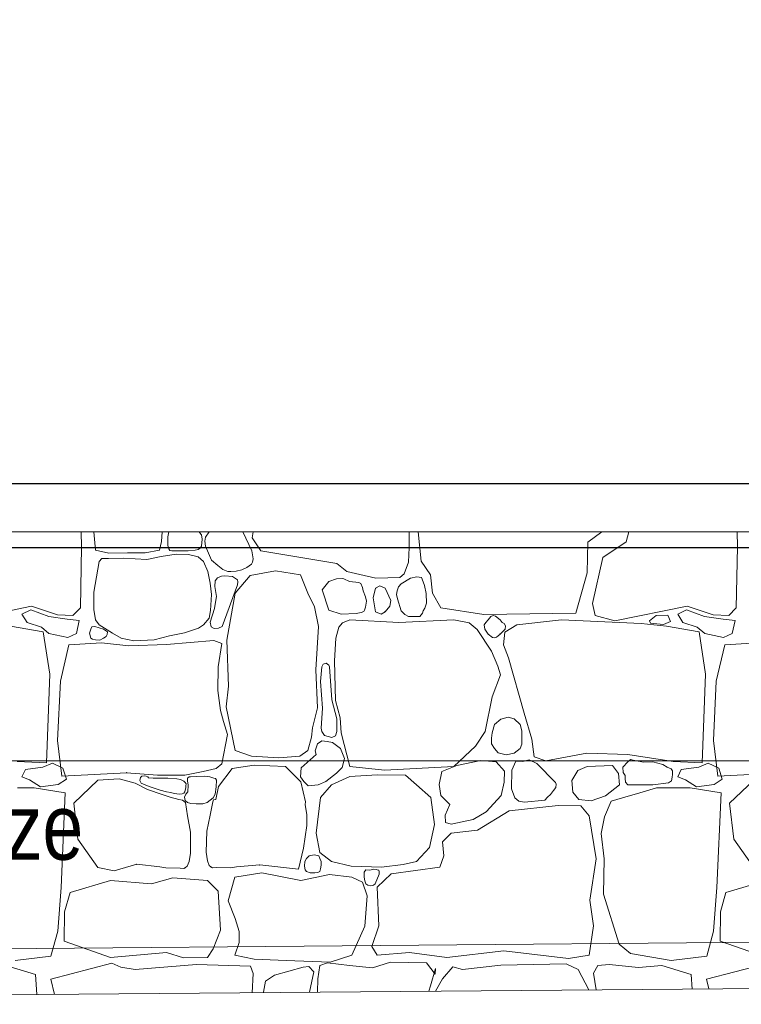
# Model space of a CAD drawing. Header units: millimetres. Extents: x -573548 to 674770, y -210017 to -47794.
# Tile 145 of 234: x 108859 to 110509, y -105578 to -103327. Entities that reach past the tile are written whole.
import ezdxf
from ezdxf.enums import TextEntityAlignment as Align
from ezdxf.lldxf.tags import DXFTag

# ---------------------------------------------------------------- set-up
doc = ezdxf.new("R2010")
doc.units = ezdxf.units.MM
for name, color, linetype, lineweight in [('A.02 RZUT PIWNICY_is$0$_HATCH_Nr_pióra__18', 8, 'Continuous', 9), ('A.02 RZUT PIWNICY_is$0$OBRYS PARTERU#1_Nr_pióra__1', 8, 'Continuous', 9), ('A.02 RZUT PIWNICY_is$0$opisy inne_Nr_pióra__1', 8, 'Continuous', 9), ('A.02 RZUT PIWNICY_is$0$Structural - Bearing_Nr_pióra__21', 8, 'Continuous', 9), ('A.02 RZUT PIWNICY_is$0$Structural - Grid', 8, 'Continuous', 9), ('A.02 RZUT PIWNICY_is$0$Structural - Grid_Nr_pióra__17', 8, 'Continuous', 9), ('FLUID-Powrót', 7, 'Continuous', 30)]:
    doc.layers.add(name, color=color, linetype=linetype, lineweight=lineweight)
doc.layers.add('IS_Zasilanie', color=1, linetype='SOLID', lineweight=30, true_color=0xff0000)
doc.styles.add('A.02 RZUT PIWNICY_is$0$STYL_AUTOMATYCZNY_1', font='arial.ttf')
doc.styles.add('A.02 RZUT PIWNICY_is$0$STYL_AUTOMATYCZNY_4', font='arial.ttf', dxfattribs={"width": 0.8})
tags = doc.linetypes.add('DASH', pattern=[15, 10, -5]).pattern_tags.tags
tags[6:7] = [DXFTag(74, 4), DXFTag(75, 0), DXFTag(340, '0'), DXFTag(46, 0.0), DXFTag(50, 0.0), DXFTag(44, 0.0), DXFTag(45, 0.0)]
tags[4:5] = [DXFTag(74, 4), DXFTag(75, 0), DXFTag(340, '0'), DXFTag(46, 0.0), DXFTag(50, 0.0), DXFTag(44, 0.0), DXFTag(45, 0.0)]
tags = doc.linetypes.add('SOLID', pattern=[10, 10, 0]).pattern_tags.tags
tags[6:7] = [DXFTag(74, 4), DXFTag(75, 0), DXFTag(340, '0'), DXFTag(46, 0.0), DXFTag(50, 0.0), DXFTag(44, 0.0), DXFTag(45, 0.0)]
tags[4:5] = [DXFTag(74, 4), DXFTag(75, 0), DXFTag(340, '0'), DXFTag(46, 0.0), DXFTag(50, 0.0), DXFTag(44, 0.0), DXFTag(45, 0.0)]

# ---------------------------------------------------------------- blocks, each defined once
blk = doc.blocks.new('*X48622')
at = {"layer": 'A.02 RZUT PIWNICY_is$0$_HATCH_Nr_pióra__18'}
for p, q in [((109570.6, -104532.5), (109569.9, -104498.1)), ((109599.1, -104498.1), (109602.8, -104539.9)), ((109753.7, -104519.8), (109755.3, -104498.1)), ((109770.3, -104498.1), (109768.3, -104509.2)), ((109840.2, -104499.4), (109839.3, -104498.1)), ((109844.8, -104504.6), (109840.2, -104499.4)), ((109846.3, -104514.6), (109844.8, -104504.6)), ((109862.4, -104498.1), (109854.3, -104510.4)), ((109960, -104541.3), (109939.6, -104498.1)), ((109963.3, -104498.1), (109960.6, -104511.4)), ((110319.6, -104533.9), (110320, -104498.1)), ((110340.6, -104498.1), (110347.4, -104564.7)), ((110728.8, -104521.7), (110760.8, -104498.1)), ((110822.1, -104498.1), (110816.3, -104520.9)), ((111070.6, -104532.5), (111069.9, -104498.1)), ((109749, -104539.9), (109753.7, -104519.8)), ((109768.3, -104509.2), (109768, -104529.4)), ((109845, -104531), (109846.3, -104514.6)), ((109854.3, -104510.4), (109852.3, -104519.5)), ((109852.3, -104519.5), (109853.9, -104530.6)), ((109960.6, -104511.4), (109980.8, -104541.1)), ((110727.2, -104591.5), (110728.8, -104521.7)), ((110816.3, -104520.9), (110762.7, -104556.8)), ((109568.1, -104671.6), (109570.6, -104532.5)), ((109602.8, -104539.9), (109633.2, -104546.8)), ((109633.2, -104546.8), (109675.6, -104546.2)), ((109675.6, -104546.2), (109715.8, -104546.1)), ((109715.8, -104546.1), (109749, -104539.9)), ((109786.9, -104549.4), (109753, -104554.1)), ((109768, -104529.4), (109770.6, -104536.5)), ((109770.6, -104536.5), (109772.2, -104540.4)), ((109772.2, -104540.4), (109777.1, -104541.3)), ((109777.1, -104541.3), (109814.8, -104541.3)), ((109815.4, -104549.9), (109786.9, -104549.4)), ((109814.8, -104541.3), (109830.4, -104540)), ((109837.4, -104554.8), (109815.4, -104549.9)), ((109830.4, -104540), (109837.6, -104538.2)), ((109837.6, -104538.2), (109843, -104534.3)), ((109843, -104534.3), (109845, -104531)), ((109853.9, -104530.6), (109867.7, -104562.6)), ((109962.9, -104559.5), (109960, -104541.3)), ((109980.8, -104541.1), (110154.2, -104570.6)), ((110318.8, -104567.5), (110319.6, -104533.9)), ((111068.1, -104671.6), (111070.6, -104532.5)), ((109610.6, -104566.1), (109598.6, -104635.9)), ((109616.9, -104559.2), (109610.6, -104566.1)), ((109631.9, -104558.6), (109616.9, -104559.2)), ((109666.7, -104558.1), (109631.9, -104558.6)), ((109719.7, -104561.4), (109666.7, -104558.1)), ((109753, -104554.1), (109719.7, -104561.4)), ((109849.3, -104566.1), (109837.4, -104554.8)), ((109859.1, -104588.9), (109849.3, -104566.1)), ((109867.7, -104562.6), (109882.4, -104575.3)), ((109948.9, -104579.9), (109959, -104571.7)), ((109959, -104571.7), (109961.8, -104567.3)), ((109961.8, -104567.3), (109962.9, -104559.5)), ((110154.2, -104570.6), (110177.1, -104588.8)), ((110308.8, -104593.7), (110318.8, -104567.5)), ((110347.4, -104564.7), (110368.9, -104596.4)), ((110762.7, -104556.8), (110739.1, -104662.1)), ((109864.7, -104615.6), (109859.1, -104588.9)), ((109882.4, -104575.3), (109894, -104584.3)), ((109894, -104584.3), (109905.3, -104588.5)), ((109905.3, -104588.5), (109912.3, -104589)), ((109912.3, -104589), (109924.4, -104588.1)), ((109924.4, -104588.1), (109937, -104585.1)), ((109937, -104585.1), (109948.9, -104579.9)), ((110014.3, -104586.9), (109956.5, -104597.7)), ((110071.2, -104596), (110014.3, -104586.9)), ((110088.2, -104638.1), (110071.2, -104596)), ((110177.1, -104588.8), (110206.8, -104595.7)), ((110206.8, -104595.7), (110243.5, -104604.1)), ((110298.7, -104602.2), (110308.8, -104593.7)), ((110368.9, -104596.4), (110373, -104638.1)), ((110701.2, -104683.9), (110727.2, -104591.5)), ((109867.8, -104640.9), (109864.7, -104615.6)), ((109876.5, -104610.1), (109875.4, -104622.9)), ((109881.7, -104602.9), (109876.5, -104610.1)), ((109890.5, -104599.3), (109881.7, -104602.9)), ((109898.4, -104598.3), (109890.5, -104599.3)), ((109916, -104600.2), (109898.4, -104598.3)), ((109927.3, -104607.7), (109916, -104600.2)), ((109956.5, -104597.7), (109922.2, -104638.1)), ((109927.1, -104619.4), (109927.8, -104612.3)), ((109927.8, -104612.3), (109927.3, -104607.7)), ((110136.5, -104611.3), (110121.2, -104630.7)), ((110154.1, -104605.3), (110136.5, -104611.3)), ((110167.4, -104604.3), (110154.1, -104605.3)), ((110170.3, -104605.6), (110167.4, -104604.3)), ((110183.5, -104611.3), (110170.3, -104605.6)), ((110205.1, -104613.8), (110183.5, -104611.3)), ((110209.1, -104615.8), (110205.1, -104613.8)), ((110213, -104625), (110209.1, -104615.8)), ((110243.5, -104604.1), (110298.7, -104602.2)), ((110302, -104616.7), (110295.2, -104623.8)), ((110323.2, -104604.2), (110302, -104616.7)), ((110337.8, -104601), (110323.2, -104604.2)), ((110348.1, -104602.4), (110337.8, -104601)), ((110352.3, -104612.5), (110348.1, -104602.4)), ((110355.3, -104620.3), (110352.3, -104612.5)), ((109598.6, -104635.9), (109599.1, -104675.5)), ((109865.2, -104677.8), (109867.8, -104640.9)), ((109875.4, -104622.9), (109879.2, -104646.2)), ((109892.5, -104714.5), (109927.1, -104619.4)), ((109922.2, -104638.1), (109902.8, -104745.5)), ((110103.4, -104669.1), (110088.2, -104638.1)), ((110121.2, -104630.7), (110136.5, -104676.9)), ((110214.5, -104632.8), (110213, -104625)), ((110219.7, -104646.3), (110214.5, -104632.8)), ((110243, -104627), (110237.6, -104648.9)), ((110253.1, -104621.6), (110243, -104627)), ((110264.8, -104627), (110253.1, -104621.6)), ((110278, -104655.1), (110264.8, -104627)), ((110292.6, -104632.7), (110291.3, -104641.5)), ((110291.3, -104641.5), (110292.9, -104651.3)), ((110295.2, -104623.8), (110292.6, -104632.7)), ((110358.8, -104639.1), (110355.3, -104620.3)), ((110359.8, -104661.3), (110358.8, -104639.1)), ((110373, -104638.1), (110392.4, -104672)), ((109877.3, -104658.6), (109874.7, -104672.9)), ((109879.2, -104646.2), (109877.3, -104658.6)), ((110222.3, -104656.3), (110219.7, -104646.3)), ((110220.1, -104670.3), (110222.3, -104656.3)), ((110237.6, -104648.9), (110243, -104680.6)), ((110276, -104668.3), (110278, -104655.1)), ((110292.9, -104651.3), (110302, -104678.6)), ((110356, -104672.2), (110359.8, -104661.3)), ((110739.1, -104662.1), (110745.3, -104688.9)), ((109290.7, -104701.3), (109455.9, -104668.3)), ((109454.3, -104676.2), (109434.2, -104686.5)), ((109434.2, -104686.5), (109446, -104705.1)), ((109495.6, -104691.9), (109454.3, -104676.2)), ((109455.9, -104668.3), (109515.3, -104688.1)), ((109550.8, -104688.9), (109568.1, -104671.6)), ((109599.1, -104675.5), (109602.4, -104698.8)), ((109862.6, -104695.3), (109865.2, -104677.8)), ((109874.7, -104672.9), (109864.5, -104704.3)), ((110112.9, -104714.5), (110103.4, -104669.1)), ((110136.5, -104676.9), (110164.5, -104686.4)), ((110164.5, -104686.4), (110198.4, -104684.4)), ((110198.4, -104684.4), (110210.3, -104682.3)), ((110210.3, -104682.3), (110216.1, -104680)), ((110216.1, -104680), (110217.8, -104676.9)), ((110217.8, -104676.9), (110220.1, -104670.3)), ((110243, -104680.6), (110256, -104686.1)), ((110256, -104686.1), (110264.8, -104680.6)), ((110264.8, -104680.6), (110276, -104668.3)), ((110302, -104678.6), (110309.7, -104686.9)), ((110309.7, -104686.9), (110318.4, -104691.6)), ((110347.3, -104688.1), (110350.3, -104684.1)), ((110350.3, -104684.1), (110352.3, -104678.6)), ((110352.3, -104678.6), (110356, -104672.2)), ((110392.4, -104672), (110491, -104687.3)), ((110491, -104687.3), (110701.2, -104683.9)), ((110790.7, -104701.3), (110955.9, -104668.3)), ((110954.3, -104676.2), (110934.2, -104686.5)), ((110934.2, -104686.5), (110946, -104705.1)), ((110995.6, -104691.9), (110954.3, -104676.2)), ((110955.9, -104668.3), (111015.3, -104688.1)), ((111050.8, -104688.9), (111068.1, -104671.6)), ((109446, -104705.1), (109478.9, -104715.9)), ((109537.8, -104697.7), (109495.6, -104691.9)), ((109515.3, -104688.1), (109550.8, -104688.9)), ((109565.2, -104700.7), (109537.8, -104697.7)), ((109558.9, -104730.6), (109565.2, -104700.7)), ((109602.4, -104698.8), (109610.6, -104710.3)), ((109849.3, -104710.3), (109862.6, -104695.3)), ((109864.5, -104704.3), (109866.8, -104714.9)), ((110167.8, -104706.2), (110159.2, -104716.1)), ((110184.3, -104698.8), (110167.8, -104706.2)), ((110296.6, -104705), (110184.3, -104698.8)), ((110422.4, -104698.8), (110296.6, -104705)), ((110318.4, -104691.6), (110330.8, -104691.7)), ((110330.8, -104691.7), (110344.5, -104691.4)), ((110344.5, -104691.4), (110347.3, -104688.1)), ((110456.8, -104706.2), (110422.4, -104698.8)), ((110475.8, -104721.1), (110456.8, -104706.2)), ((110495, -104704.9), (110491.5, -104710.4)), ((110501, -104698.8), (110495, -104704.9)), ((110506.5, -104691.7), (110501, -104698.8)), ((110511.8, -104689.5), (110506.5, -104691.7)), ((110517.1, -104690.6), (110511.8, -104689.5)), ((110527.8, -104698.8), (110517.1, -104690.6)), ((110532.4, -104705.3), (110527.8, -104698.8)), ((110537.3, -104707.9), (110532.4, -104705.3)), ((110540.4, -104713.2), (110537.3, -104707.9)), ((110668.1, -104698.8), (110566.2, -104710.8)), ((110850.2, -104707.9), (110668.1, -104698.8)), ((110745.3, -104688.9), (110790.7, -104701.3)), ((110908.4, -104713.3), (110850.2, -104707.9)), ((110869.5, -104701.7), (110884.7, -104689.4)), ((110871.9, -104707.1), (110869.5, -104701.7)), ((110901.9, -104709.5), (110871.9, -104707.1)), ((110884.7, -104689.4), (110911.2, -104688.4)), ((110918, -104703.1), (110901.9, -104709.5)), ((110911.2, -104688.4), (110918, -104703.1)), ((110946, -104705.1), (110978.9, -104715.9)), ((111037.8, -104697.7), (110995.6, -104691.9)), ((111015.3, -104688.1), (111050.8, -104688.9)), ((111065.2, -104700.7), (111037.8, -104697.7)), ((111058.9, -104730.6), (111065.2, -104700.7)), ((109483, -104726.4), (109408.4, -104713.3)), ((109478.9, -104715.9), (109496.1, -104730.6)), ((109498, -104823.5), (109483, -104726.4)), ((109496.1, -104730.6), (109539.2, -104739.4)), ((109539.2, -104739.4), (109558.9, -104730.6)), ((109591.5, -104720.5), (109588.7, -104729.7)), ((109588.7, -104729.7), (109591.5, -104740.7)), ((109594.3, -104715.4), (109591.5, -104720.5)), ((109601, -104714.3), (109594.3, -104715.4)), ((109620.5, -104720.5), (109601, -104714.3)), ((109610.6, -104710.3), (109641.2, -104729.5)), ((109629.9, -104726.5), (109620.5, -104720.5)), ((109629.4, -104732.6), (109629.9, -104726.5)), ((109641.2, -104729.5), (109661.6, -104740.7)), ((109771.5, -104736.1), (109805.8, -104728.6)), ((109805.8, -104728.6), (109838.3, -104718.1)), ((109838.3, -104718.1), (109849.3, -104710.3)), ((109866.8, -104714.9), (109873.9, -104718.7)), ((109873.9, -104718.7), (109884.2, -104718.2)), ((109884.2, -104718.2), (109892.5, -104714.5)), ((110106.7, -104813.2), (110112.9, -104714.5)), ((110159.2, -104716.1), (110152.1, -104740.9)), ((110508.4, -104771), (110475.8, -104721.1)), ((110491.5, -104710.4), (110493.3, -104720.8)), ((110493.3, -104720.8), (110501, -104731.8)), ((110501, -104731.8), (110510.3, -104739.2)), ((110523.3, -104735.6), (110527.8, -104731.8)), ((110527.8, -104731.8), (110539.6, -104720.4)), ((110538.5, -104727.3), (110535.6, -104756.6)), ((110566.2, -104710.8), (110538.5, -104727.3)), ((110539.6, -104720.4), (110540.4, -104713.2)), ((110983, -104726.4), (110908.4, -104713.3)), ((110978.9, -104715.9), (110996.1, -104730.6)), ((110998, -104823.5), (110983, -104726.4)), ((110996.1, -104730.6), (111039.2, -104739.4)), ((111039.2, -104739.4), (111058.9, -104730.6)), ((109616.5, -104751.6), (109541.8, -104756.1)), ((109591.5, -104740.7), (109595.5, -104743.6)), ((109595.5, -104743.6), (109602.2, -104745.2)), ((109602.2, -104745.2), (109612.1, -104745.7)), ((109612.1, -104745.7), (109620.5, -104740.7)), ((109678.7, -104758.5), (109616.5, -104751.6)), ((109620.5, -104740.7), (109626.6, -104737.2)), ((109626.6, -104737.2), (109629.4, -104732.6)), ((109661.6, -104740.7), (109690.1, -104747.3)), ((109690.1, -104747.3), (109736.6, -104744.7)), ((109736.6, -104744.7), (109771.5, -104736.1)), ((109873.3, -104746.3), (109764.6, -104755.7)), ((109891.5, -104753.1), (109873.3, -104746.3)), ((109883, -104806.6), (109891.5, -104753.1)), ((109902.8, -104745.5), (109906.9, -104850.7)), ((110152.1, -104740.9), (110149.3, -104792.9)), ((110510.3, -104739.2), (110515, -104740.6)), ((110515, -104740.6), (110519.9, -104739.1)), ((110519.9, -104739.1), (110523.3, -104735.6)), ((111116.5, -104751.6), (111041.8, -104756.1)), ((109541.8, -104756.1), (109522.4, -104839)), ((109764.6, -104755.7), (109678.7, -104758.5)), ((110522.8, -104804.9), (110508.4, -104771)), ((110535.6, -104756.6), (110547.4, -104785.9)), ((111041.8, -104756.1), (111022.4, -104839)), ((110130.1, -104798.3), (110123.5, -104800.7)), ((110136.4, -104802.5), (110130.1, -104798.3)), ((110149.3, -104792.9), (110151.3, -104883.3)), ((110547.4, -104785.9), (110583.1, -104912.2)), ((109882.1, -104860.8), (109883, -104806.6)), ((110110, -104900.7), (110106.7, -104813.2)), ((110120.4, -104806.6), (110117.3, -104840.2)), ((110123.5, -104800.7), (110120.4, -104806.6)), ((110138.1, -104806.6), (110136.4, -104802.5)), ((110143.4, -104882.3), (110138.1, -104806.6)), ((110528.6, -104824.7), (110522.8, -104804.9)), ((109490.1, -105026.2), (109498, -104823.5)), ((109522.4, -104839), (109515.9, -104974.7)), ((110117.3, -104840.2), (110121.9, -104901)), ((110509.6, -104875.5), (110528.6, -104824.7)), ((110990.1, -105026.2), (110998, -104823.5)), ((111022.4, -104839), (111015.9, -104974.7)), ((109888.5, -104906.1), (109882.1, -104860.8)), ((109906.9, -104850.7), (109901.2, -104898.2)), ((110154.7, -104925.7), (110143.4, -104882.3)), ((110151.3, -104883.3), (110162.5, -104923)), ((110493.9, -104954.7), (110509.6, -104875.5)), ((109895.5, -104931.4), (109888.5, -104906.1)), ((109901.2, -104898.2), (109922.2, -104998.1)), ((110098.9, -104945.7), (110110, -104900.7)), ((110121.9, -104901), (110118.3, -104947)), ((109904.4, -104961.4), (109895.5, -104931.4)), ((110154.5, -104954.7), (110154.7, -104925.7)), ((110162.5, -104923), (110164.5, -104957.2)), ((110529.4, -104926.4), (110514.8, -104938.3)), ((110546.4, -104921.5), (110529.4, -104926.4)), ((110560.2, -104925.7), (110546.4, -104921.5)), ((110573.5, -104938.3), (110560.2, -104925.7)), ((110583.1, -104912.2), (110600.4, -104971.7)), ((110096.8, -104967.1), (110098.9, -104945.7)), ((110118.3, -104947), (110120.4, -104954.7)), ((110120.4, -104954.7), (110126.5, -104963.3)), ((110151.6, -104964.1), (110154.5, -104954.7)), ((110471.6, -104988.2), (110493.9, -104954.7)), ((110514.8, -104938.3), (110510.1, -104957.8)), ((110577.3, -104952.7), (110573.5, -104938.3)), ((110577.8, -104968.3), (110577.3, -104952.7)), ((109515.9, -104974.7), (109525.9, -105056.4)), ((109891.5, -105028.7), (109904.4, -104961.4)), ((110088.2, -104998.1), (110096.8, -104967.1)), ((110120.4, -104975.9), (110110.3, -104982.5)), ((110132.7, -104977.4), (110120.4, -104975.9)), ((110126.5, -104963.3), (110143.1, -104968.4)), ((110144.4, -104979.3), (110132.7, -104977.4)), ((110143.1, -104968.4), (110151.6, -104964.1)), ((110162.8, -104993.1), (110144.4, -104979.3)), ((110164.5, -104957.2), (110184.3, -105034.4)), ((110508.2, -104969.9), (110508, -104982.3)), ((110510.1, -104957.8), (110508.2, -104969.9)), ((110577.9, -104983.3), (110577.8, -104968.3)), ((110600.4, -104971.7), (110606.2, -105012.5)), ((111015.9, -104974.7), (111025.9, -105056.4)), ((109922.2, -104998.1), (109959.4, -105010.9)), ((110070, -105010.9), (110088.2, -104998.1)), ((110107.3, -104991.5), (110105, -104998.6)), ((110105, -104998.6), (110107.3, -105006.8)), ((110110.3, -104982.5), (110107.3, -104991.5)), ((110171.7, -105016.5), (110162.8, -104993.1)), ((110422.4, -105034.4), (110471.6, -104988.2)), ((110508, -104982.3), (110514.8, -104993.5)), ((110514.8, -104993.5), (110523.5, -105002.9)), ((110559.8, -105004.1), (110573.5, -104993.5)), ((110573.5, -104993.5), (110577.9, -104983.3)), ((109423.7, -105022.9), (109490.1, -105026.2)), ((109959.4, -105010.9), (110022.1, -105014.6)), ((110022.1, -105014.6), (110070, -105010.9)), ((110107.3, -105006.8), (110072.7, -105037.5)), ((110167, -105036.6), (110171.7, -105016.5)), ((110484, -105020.8), (110429.1, -105032.4)), ((110519.1, -105023.7), (110484, -105020.8)), ((110537.7, -105045.1), (110519.1, -105023.7)), ((110523.5, -105002.9), (110542.1, -105007.5)), ((110542.1, -105007.5), (110559.8, -105004.1)), ((110563.7, -105022.4), (110554.4, -105043.1)), ((110579.9, -105023), (110563.7, -105022.4)), ((110594.3, -105019.3), (110579.9, -105023)), ((110611.6, -105027.8), (110594.3, -105019.3)), ((110606.2, -105012.5), (110632.2, -105021.2)), ((110632.2, -105021.2), (110726.3, -105003.9)), ((110726.3, -105003.9), (110820, -105007.2)), ((110820, -105024.1), (110808.5, -105036)), ((110820, -105007.2), (110923.7, -105022.9)), ((110826, -105018.5), (110820, -105024.1)), ((110839, -105021.5), (110826, -105018.5)), ((110856.8, -105024.4), (110839, -105021.5)), ((110877, -105024.1), (110856.8, -105024.4)), ((110899.9, -105030.1), (110877, -105024.1)), ((110923.7, -105022.9), (110990.1, -105026.2)), ((109434.3, -105057.9), (109442.1, -105041.6)), ((109442.1, -105041.6), (109482.4, -105035.6)), ((109482.4, -105035.6), (109504.1, -105026.6)), ((109504.1, -105026.6), (109528.2, -105038.6)), ((109528.2, -105038.6), (109536, -105063.3)), ((109806.8, -105054.2), (109848.5, -105045.9)), ((109848.5, -105045.9), (109878.8, -105038.7)), ((109878.8, -105038.7), (109891.5, -105028.7)), ((109883.7, -105080.1), (109915.2, -105039)), ((109915.2, -105039), (109965.1, -105031.1)), ((109965.1, -105031.1), (110037, -105034.4)), ((110037, -105034.4), (110071.9, -105069.5)), ((110072.7, -105037.5), (110071.7, -105057.8)), ((110153.7, -105049.6), (110167, -105036.6)), ((110184.3, -105034.4), (110263.2, -105042.7)), ((110263.2, -105042.7), (110422.4, -105034.4)), ((110394.9, -105046), (110388.6, -105075.9)), ((110429.1, -105032.4), (110394.9, -105046)), ((110537.3, -105069.9), (110537.7, -105045.1)), ((110554.4, -105043.1), (110553.8, -105085.6)), ((110654.5, -105070.7), (110611.6, -105027.8)), ((110705.7, -105043.9), (110691.9, -105066.2)), ((110727.2, -105034.8), (110705.7, -105043.9)), ((110785, -105032.4), (110727.2, -105034.8)), ((110798.6, -105050.1), (110785, -105032.4)), ((110808.5, -105036), (110809.5, -105047.9)), ((110909.7, -105035.6), (110899.9, -105030.1)), ((110919, -105040.1), (110909.7, -105035.6)), ((110922.5, -105044), (110919, -105040.1)), ((110922.6, -105052.5), (110922.5, -105044)), ((110934.3, -105057.9), (110942.1, -105041.6)), ((110942.1, -105041.6), (110982.4, -105035.6)), ((110982.4, -105035.6), (111004.1, -105026.6)), ((111004.1, -105026.6), (111028.2, -105038.6)), ((111028.2, -105038.6), (111036, -105063.3)), ((109451.7, -105065.1), (109434.3, -105057.9)), ((109477, -105080.7), (109451.7, -105065.1)), ((109536, -105063.3), (109517.3, -105075.9)), ((109525.9, -105056.4), (109673.7, -105048.9)), ((109608.2, -105065.6), (109552.7, -105118.4)), ((109656.8, -105062.9), (109608.2, -105065.6)), ((109693.1, -105072.7), (109656.8, -105062.9)), ((109673.7, -105048.9), (109744, -105054.2)), ((109705.4, -105059.8), (109704.3, -105066.4)), ((109704.3, -105066.4), (109707.1, -105072.7)), ((109708.3, -105056.5), (109705.4, -105059.8)), ((109714.3, -105055.9), (109708.3, -105056.5)), ((109718.6, -105056.7), (109714.3, -105055.9)), ((109721.9, -105058.3), (109718.6, -105056.7)), ((109723.6, -105060.2), (109721.9, -105058.3)), ((109734.4, -105061.1), (109723.6, -105060.2)), ((109767.6, -105061), (109734.4, -105061.1)), ((109744, -105054.2), (109806.8, -105054.2)), ((109788.8, -105062.9), (109767.6, -105061)), ((109797.2, -105064.3), (109788.8, -105062.9)), ((109804.9, -105067.9), (109797.2, -105064.3)), ((109807.9, -105070.7), (109804.9, -105067.9)), ((109813.3, -105061), (109812.9, -105067.3)), ((109812.9, -105067.3), (109814.8, -105077.4)), ((109816.4, -105058), (109813.3, -105061)), ((109820.1, -105058.4), (109816.4, -105058)), ((109833.4, -105057.4), (109820.1, -105058.4)), ((109852, -105056.6), (109833.4, -105057.4)), ((109864.2, -105057.7), (109852, -105056.6)), ((109873.3, -105061), (109864.2, -105057.7)), ((109877.3, -105061.5), (109873.3, -105061)), ((109879.3, -105066), (109877.3, -105061.5)), ((109878.7, -105081), (109879.3, -105066)), ((110071.7, -105057.8), (110078.8, -105068.8)), ((110071.9, -105069.5), (110082.6, -105115.1)), ((110078.8, -105068.8), (110088.8, -105078.3)), ((110111.7, -105076.5), (110129.3, -105068.4)), ((110129.3, -105068.4), (110153.7, -105049.6)), ((110184.3, -105057.1), (110142.2, -105076.5)), ((110247.1, -105053.8), (110184.3, -105057.1)), ((110311.5, -105054.2), (110247.1, -105053.8)), ((110337.1, -105076.5), (110311.5, -105054.2)), ((110691.9, -105066.2), (110694.6, -105093)), ((110800.9, -105076.1), (110798.6, -105050.1)), ((110809.5, -105047.9), (110814.3, -105054.8)), ((110814.3, -105054.8), (110814.1, -105062.1)), ((110814.1, -105062.1), (110815, -105070.5)), ((110913.3, -105071.6), (110919.8, -105067.2)), ((110919.8, -105067.2), (110921.7, -105059.2)), ((110921.7, -105059.2), (110922.6, -105052.5)), ((110951.7, -105065.1), (110934.3, -105057.9)), ((110977, -105080.7), (110951.7, -105065.1)), ((111036, -105063.3), (111017.3, -105075.9)), ((111025.9, -105056.4), (111173.7, -105048.9)), ((111108.2, -105065.6), (111052.7, -105118.4)), ((109462.5, -105083.1), (109424.1, -105083.1)), ((109533.4, -105094.8), (109462.5, -105083.1)), ((109517.3, -105075.9), (109477, -105080.7)), ((109721.7, -105087.4), (109693.1, -105072.7)), ((109707.1, -105072.7), (109725.1, -105080.2)), ((109755, -105098.8), (109721.7, -105087.4)), ((109725.1, -105080.2), (109750.1, -105088.3)), ((109750.1, -105088.3), (109765.2, -105092.3)), ((109807, -105092.4), (109807.8, -105088.6)), ((109807.8, -105088.6), (109808.9, -105083)), ((109809.8, -105074.4), (109807.9, -105070.7)), ((109808.9, -105083), (109809.3, -105078.6)), ((109809.3, -105078.6), (109809.8, -105074.4)), ((109814.8, -105077.4), (109813.8, -105092.3)), ((109876, -105097.5), (109878.7, -105081)), ((109877.4, -105109.9), (109883.7, -105080.1)), ((110088.8, -105078.3), (110111.7, -105076.5)), ((110142.2, -105076.5), (110117.1, -105105)), ((110369.3, -105105.4), (110337.1, -105076.5)), ((110388.6, -105075.9), (110392, -105100.9)), ((110530.1, -105100.6), (110537.3, -105069.9)), ((110553.8, -105085.6), (110561.3, -105106.4)), ((110643.4, -105098.4), (110650.3, -105089.1)), ((110650.3, -105089.1), (110655.1, -105082.1)), ((110656.1, -105075.1), (110654.5, -105070.7)), ((110655.1, -105082.1), (110656.1, -105075.1)), ((110768.9, -105101.7), (110800.9, -105076.1)), ((110815, -105070.5), (110820, -105076.1)), ((110820, -105076.1), (110877, -105076.1)), ((110885.7, -105083.1), (110847.7, -105094.7)), ((110877, -105076.1), (110913.3, -105071.6)), ((110924.1, -105083.1), (110885.7, -105083.1)), ((110962.5, -105083.1), (110924.1, -105083.1)), ((111033.4, -105094.8), (110962.5, -105083.1)), ((111017.3, -105075.9), (110977, -105080.7)), ((109524, -105310.9), (109533.4, -105094.8)), ((109773.3, -105104.4), (109755, -105098.8)), ((109765.2, -105092.3), (109774.7, -105094)), ((109793.1, -105109.6), (109773.3, -105104.4)), ((109774.7, -105094), (109782.4, -105096.5)), ((109782.4, -105096.5), (109794.9, -105097.6)), ((109801.6, -105111.3), (109793.1, -105109.6)), ((109794.9, -105097.6), (109800.6, -105097.2)), ((109800.6, -105097.2), (109804.9, -105095.1)), ((109808.2, -105116.7), (109801.6, -105111.3)), ((109804.9, -105095.1), (109807, -105092.4)), ((109809, -105098), (109806.3, -105104.6)), ((109806.3, -105104.6), (109807.7, -105111.8)), ((109807.7, -105111.8), (109813.3, -105116.7)), ((109813.8, -105092.3), (109809, -105098)), ((109858, -105116.7), (109872, -105105.8)), ((109870.6, -105115.1), (109872.4, -105110.4)), ((109872, -105105.8), (109876, -105097.5)), ((109872.4, -105110.4), (109877.4, -105109.9)), ((110117.1, -105105), (110107.1, -105187.2)), ((110377.9, -105166.9), (110369.3, -105105.4)), ((110392, -105100.9), (110412.6, -105121.1)), ((110496, -105138.4), (110530.1, -105100.6)), ((110561.3, -105106.4), (110570.9, -105113.4)), ((110570.9, -105113.4), (110583.9, -105115.7)), ((110583.9, -105115.7), (110630.2, -105111.3)), ((110630.2, -105111.3), (110636.5, -105104.3)), ((110636.4, -105104.6), (110643.4, -105098.4)), ((110694.6, -105093), (110707.8, -105110)), ((110707.8, -105110), (110736.2, -105112.8)), ((110736.2, -105112.8), (110768.9, -105101.7)), ((110782, -105114), (110766.9, -105149.8)), ((110807.7, -105106.2), (110782, -105114)), ((110847.7, -105094.7), (110807.7, -105106.2)), ((111024, -105310.9), (111033.4, -105094.8)), ((109552.7, -105118.4), (109562.5, -105200.2)), ((109813.3, -105147.4), (109808.2, -105116.7)), ((109813.3, -105116.7), (109820.7, -105118.9)), ((109820.7, -105118.9), (109832.4, -105120)), ((109832.4, -105120), (109847.8, -105119.8)), ((109847.8, -105119.8), (109858, -105116.7)), ((109864.6, -105145.7), (109870.6, -105115.1)), ((110082.6, -105115.1), (110081.8, -105121.4)), ((110081.8, -105121.4), (110085.8, -105144.9)), ((110412.6, -105121.1), (110402.3, -105145.5)), ((110548.4, -105136), (110476.2, -105179.7)), ((110660.7, -105123.6), (110548.4, -105136)), ((110712.3, -105124.4), (110660.7, -105123.6)), ((110731.3, -105147.4), (110712.3, -105124.4)), ((111052.7, -105118.4), (111062.5, -105200.2)), ((109820, -105184.2), (109813.3, -105147.4)), ((109857, -105182.3), (109864.6, -105145.7)), ((110085.8, -105144.9), (110086.1, -105169.6)), ((110402.3, -105145.5), (110402.7, -105162.8)), ((110415.9, -105166.5), (110466.3, -105155.4)), ((110466.3, -105155.4), (110496, -105138.4)), ((110747.4, -105245.8), (110731.3, -105147.4)), ((110766.9, -105149.8), (110759.4, -105187.5)), ((110086.1, -105169.6), (110078.5, -105221.1)), ((110366.8, -105219.3), (110377.9, -105166.9)), ((110402.7, -105162.8), (110415.9, -105166.5)), ((110476.2, -105179.7), (110415.9, -105186.7)), ((109562.5, -105200.2), (109608.2, -105265.6)), ((109820, -105232.3), (109820, -105184.2)), ((109855.7, -105230.4), (109857, -105182.3)), ((110107.1, -105187.2), (110115.8, -105231.3)), ((110415.9, -105186.7), (110396.5, -105206.6)), ((110759.4, -105187.5), (110765.9, -105245.5)), ((111062.5, -105200.2), (111108.2, -105265.6)), ((110078.5, -105221.1), (110066.5, -105269.4)), ((110337.1, -105251.5), (110366.8, -105219.3)), ((110396.5, -105206.6), (110399.4, -105238.7)), ((109816.5, -105251.8), (109820, -105232.3)), ((109858.6, -105249.9), (109855.7, -105230.4)), ((110084.9, -105244.9), (110081, -105251.8)), ((110091.4, -105238.9), (110084.9, -105244.9)), ((110102.5, -105236.5), (110091.4, -105238.9)), ((110113.6, -105239), (110102.5, -105236.5)), ((110115.8, -105244.9), (110113.6, -105239)), ((110115.8, -105231.3), (110142.2, -105251.5)), ((110118.4, -105251.3), (110115.8, -105244.9)), ((110399.4, -105238.7), (110389.9, -105264.8)), ((110732.9, -105339.9), (110747.4, -105245.8)), ((110765.9, -105245.5), (110764.3, -105326.3)), ((109608.2, -105265.6), (109645.2, -105272.6)), ((109645.2, -105272.6), (109696.7, -105257.9)), ((109696.7, -105257.9), (109749.9, -105263.8)), ((109749.9, -105263.8), (109763.2, -105266.2)), ((109763.2, -105266.2), (109796.3, -105266.8)), ((109796.3, -105266.8), (109804.9, -105267.8)), ((109804.9, -105267.8), (109808.2, -105265.6)), ((109808.2, -105265.6), (109812.4, -105262.2)), ((109812.4, -105262.2), (109816.5, -105251.8)), ((109862.4, -105260.5), (109858.6, -105249.9)), ((109866.5, -105263.9), (109862.4, -105260.5)), ((109869.8, -105266.2), (109866.5, -105263.9)), ((109878.4, -105265.5), (109869.8, -105266.2)), ((109911.5, -105265.8), (109878.4, -105265.5)), ((109924.8, -105263.7), (109911.5, -105265.8)), ((109978.2, -105259.3), (109924.8, -105263.7)), ((110066.5, -105269.4), (109978.2, -105259.3)), ((110081, -105251.8), (110080.2, -105262.4)), ((110080.2, -105262.4), (110081.7, -105270.6)), ((110081.7, -105270.6), (110084.9, -105274.3)), ((110115.8, -105274.3), (110117.4, -105268.7)), ((110117.4, -105268.7), (110118.7, -105260.2)), ((110118.7, -105260.2), (110118.4, -105251.3)), ((110142.2, -105251.5), (110187.2, -105262.3)), ((110187.2, -105262.3), (110257, -105264.3)), ((110220.8, -105270.6), (110216.9, -105276.3)), ((110229.7, -105271.3), (110220.8, -105270.6)), ((110238.1, -105269.5), (110229.7, -105271.3)), ((110245, -105269.7), (110238.1, -105269.5)), ((110247.1, -105270.6), (110245, -105269.7)), ((110250.5, -105271.1), (110247.1, -105270.6)), ((110251.5, -105275.1), (110250.5, -105271.1)), ((110257, -105264.3), (110306.1, -105258.6)), ((110389.9, -105264.8), (110278.5, -105280)), ((110306.1, -105258.6), (110337.1, -105251.5)), ((109779.4, -105289.1), (109730.3, -105302.7)), ((109858.7, -105294.9), (109779.4, -105289.1)), ((109905.7, -105341.9), (109921, -105287.5)), ((109921, -105287.5), (109983.3, -105277.6)), ((109983.3, -105277.6), (110072.5, -105294.9)), ((110072.5, -105294.9), (110138.1, -105281.3)), ((110084.9, -105274.3), (110093.7, -105277.3)), ((110093.7, -105277.3), (110104.2, -105277.4)), ((110104.2, -105277.4), (110111, -105276.7)), ((110111, -105276.7), (110115.8, -105274.3)), ((110138.1, -105281.3), (110188.9, -105287.5)), ((110188.9, -105287.5), (110213.2, -105298.6)), ((110216.9, -105276.3), (110217.4, -105287.3)), ((110217.4, -105287.3), (110218.2, -105296.1)), ((110242, -105302.3), (110251.7, -105280.8)), ((110278.5, -105280), (110247.1, -105310.6)), ((110251.7, -105280.8), (110251.5, -105275.1)), ((109516.2, -105411.2), (109524, -105310.9)), ((109636.9, -105294.9), (109544.4, -105322.6)), ((109730.3, -105302.7), (109636.9, -105294.9)), ((109883.4, -105319.7), (109858.7, -105294.9)), ((110213.2, -105298.6), (110224, -105330.4)), ((110218.2, -105296.1), (110220.8, -105302.3)), ((110220.8, -105302.3), (110225.2, -105305.5)), ((110225.2, -105305.5), (110232.1, -105306.9)), ((110232.1, -105306.9), (110238.3, -105306)), ((110238.3, -105306), (110242, -105302.3)), ((110247.1, -105310.6), (110250.8, -105398.9)), ((111016.2, -105411.2), (111024, -105310.9)), ((111136.9, -105294.9), (111044.4, -105322.6)), ((109544.4, -105322.6), (109531.9, -105366.7)), ((109888.8, -105408.4), (109883.4, -105319.7)), ((110224, -105330.4), (110218.6, -105399.7)), ((110764.3, -105326.3), (110800.2, -105440.6)), ((111044.4, -105322.6), (111031.9, -105366.7)), ((109922.2, -105382), (109905.7, -105341.9)), ((110741.6, -105398.9), (110732.9, -105339.9)), ((109531.9, -105366.7), (109531.1, -105433.8)), ((109930.9, -105411.3), (109922.2, -105382)), ((111031.9, -105366.7), (111031.1, -105433.8)), ((110218.6, -105399.7), (110188.9, -105465.4)), ((110250.8, -105398.9), (110234.3, -105446)), ((110731.3, -105465.4), (110741.6, -105398.9)), ((109500.6, -105468), (109516.2, -105411.2)), ((109871.8, -105450.9), (109888.8, -105408.4)), ((109931.3, -105436.9), (109930.9, -105411.3)), ((111000.6, -105468), (111016.2, -105411.2)), ((109531.1, -105433.8), (109636.9, -105470.7)), ((109858.7, -105470.7), (109871.8, -105450.9)), ((109921, -105465.4), (109931.3, -105436.9)), ((110234.3, -105446), (110247.1, -105465.4)), ((110800.2, -105440.6), (110825.8, -105462.1)), ((111031.1, -105433.8), (111136.9, -105470.7)), ((109419.1, -105477.8), (109500.6, -105468)), ((109636.9, -105470.7), (109765.3, -105459.6)), ((109765.3, -105459.6), (109803.7, -105472)), ((109803.7, -105472), (109858.7, -105470.7)), ((109965.1, -105474.9), (109921, -105465.4)), ((110188.9, -105465.4), (110138.9, -105481.9)), ((110247.1, -105465.4), (110321, -105460)), ((110321, -105460), (110406, -105470.7)), ((110406, -105470.7), (110536.5, -105455.9)), ((110536.5, -105455.9), (110684.2, -105473.6)), ((110684.2, -105473.6), (110731.3, -105465.4)), ((110825.8, -105462.1), (110919.1, -105477.8)), ((110919.1, -105477.8), (111000.6, -105468)), ((109465.2, -105509.9), (109397.7, -105489.7)), ((109500, -105520.4), (109639.9, -105484)), ((109639.9, -105484), (109660.1, -105493.4)), ((109660.1, -105493.4), (109693.4, -105498.4)), ((109693.4, -105498.4), (109833.4, -105487.3)), ((109833.4, -105487.3), (109956.8, -105491)), ((109956.8, -105491), (109963.4, -105507.5)), ((110039, -105477.8), (109965.1, -105474.9)), ((110077.8, -105493.4), (110011.7, -105511.3)), ((110138.9, -105481.9), (110039, -105477.8)), ((110090.2, -105491.8), (110077.8, -105493.4)), ((110101.9, -105504.2), (110090.2, -105491.8)), ((110115.8, -105489.7), (110111.3, -105519.9)), ((110133.2, -105483.1), (110115.8, -105489.7)), ((110183.5, -105489.7), (110133.2, -105483.1)), ((110236.4, -105494.7), (110183.5, -105489.7)), ((110277.6, -105481.9), (110236.4, -105494.7)), ((110359.4, -105483.1), (110277.6, -105481.9)), ((110379.6, -105509.1), (110359.4, -105483.1)), ((110368.9, -105536), (110380, -105495.9)), ((110380, -105495.9), (110379.6, -105509.1)), ((110420, -105492.2), (110396.1, -105519.5)), ((110442.3, -105498.4), (110420, -105492.2)), ((110529.4, -105488.9), (110442.3, -105498.4)), ((110678.9, -105485.2), (110529.4, -105488.9)), ((110706.5, -105498.4), (110678.9, -105485.2)), ((110751.5, -105489.3), (110741.5, -105506.8)), ((110777.5, -105486.7), (110751.5, -105489.3)), ((110844.8, -105493.9), (110777.5, -105486.7)), ((110897.7, -105489.7), (110844.8, -105493.9)), ((110965.2, -105509.9), (110897.7, -105489.7)), ((111000, -105520.4), (111139.9, -105484)), ((109468, -105556), (109465.2, -105509.9)), ((109963.4, -105507.5), (109960.5, -105551.8)), ((110011.7, -105511.3), (109991.1, -105525.2)), ((110092, -105550.6), (110101.9, -105504.2)), ((110396.1, -105519.5), (110380.3, -105548.1)), ((110730.9, -105545.1), (110706.5, -105498.4)), ((110741.5, -105506.8), (110747.4, -105545)), ((110967.2, -105543.1), (110965.2, -105509.9)), ((109509, -105555.6), (109500, -105520.4)), ((109991.1, -105525.2), (109987, -105550.4)), ((110111.3, -105519.9), (110110, -105550.5)), ((110364.9, -105548.3), (110368.9, -105536)), ((111005.7, -105542.7), (111000, -105520.4)), ((109987, -105550.4), (109987, -105551.5))]:
    blk.add_line(p, q, dxfattribs=at)
for p in [(110243, -104627), (110264.8, -104680.6), (110527.8, -104731.8), (109673.7, -105048.9), (109696.7, -105257.9), (109808.2, -105265.6), (109808.2, -105265.6), (109866.5, -105263.9), (109866.5, -105263.9), (109978.2, -105259.3)]:
    blk.add_point(p, dxfattribs=at)
blk = doc.blocks.new('A.02 RZUT PIWNICY_is$0$Wypełnienie_14_1')
at = {"layer": 'A.02 RZUT PIWNICY_is$0$_HATCH_Nr_pióra__18'}
blk.add_blockref('*X48622', (0, 0), dxfattribs=at)
blk = doc.blocks.new('A.02 RZUT PIWNICY_is$0$Standardowy znacznik osi_3')
at = {"layer": 'A.02 RZUT PIWNICY_is$0$Structural - Grid_Nr_pióra__17'}
blk.add_line((2962.2, 0), (40906.6, 0), dxfattribs=at)
at = {"layer": 'A.02 RZUT PIWNICY_is$0$Structural - Grid_Nr_pióra__17', "style": 'A.02 RZUT PIWNICY_is$0$STYL_AUTOMATYCZNY_1'}
for tag, p in [('AC_MarkerText_1_0', (-250, -335)), ('AC_MarkerText_1_1', (44118.7, -335))]:
    blk.add_attdef(tag, text='', height=350, rotation=180, dxfattribs=at).set_placement(p, align=Align.TOP_CENTER)
blk = doc.blocks.new('A.02 RZUT PIWNICY_is')
at = {"layer": 'A.02 RZUT PIWNICY_is$0$OBRYS PARTERU#1_Nr_pióra__1'}
blk.add_lwpolyline([(87547.3, -93022.2), (87547.3, -93622.2), (80856, -93622.2), (80856, -97482.2), (80306.7, -97482.2), (80306.7, -101132.2), (82397.3, -101132.2), (82397.3, -105082.2), (87537.3, -105082.2), (87537.3, -105471.8), (106939.7, -105472.5), (118516.4, -105372.5), (118516.4, -93022.2)], close=True, dxfattribs=at)
at = {"layer": 'A.02 RZUT PIWNICY_is$0$Structural - Bearing_Nr_pióra__21'}
for p, q in [((107847.3, -104498.1), (113367.3, -104498.1)), ((118607.3, -105477.2), (106908.7, -105578.1))]:
    blk.add_line(p, q, dxfattribs=at)
at = {"layer": 'A.02 RZUT PIWNICY_is$0$_HATCH_Nr_pióra__18'}
blk.add_blockref('A.02 RZUT PIWNICY_is$0$Wypełnienie_14_1', (0, 0), dxfattribs=at)
at = {"layer": 'A.02 RZUT PIWNICY_is$0$Structural - Grid', "zscale": 1000, "rotation": 180}
blk.add_blockref('A.02 RZUT PIWNICY_is$0$Standardowy znacznik osi_3', (121686.6, -105021.8), dxfattribs=at)
at = {"layer": 'A.02 RZUT PIWNICY_is$0$opisy inne_Nr_pióra__1', "insert": (107217.3, -105292.8), "char_height": 150, "attachment_point": 7, "style": 'A.02 RZUT PIWNICY_is$0$STYL_AUTOMATYCZNY_4'}
blk.add_mtext('\\A1;{\\pql;\\fArial|b0|i0|c238|p0;\\W0.800000;linia obrysu budynku w parterze}', dxfattribs=at)

msp = doc.modelspace()

# ---------------------------------------------------------------- linework, layer by layer
at = {"layer": 'FLUID-Powrót', "color": 142, "linetype": 'DASH', "ltscale": 10}
msp.add_lwpolyline([(106106.6, -104533.6), (113276.3, -104533.6)], dxfattribs=at)
at = {"layer": 'IS_Zasilanie', "ltscale": 10}
msp.add_lwpolyline([(106106.2, -104387.2), (113274.6, -104387.2), (113274.6, -104464.2)], dxfattribs=at)

# ---------------------------------------------------------------- block references
at = {"ltscale": 10}
msp.add_blockref('A.02 RZUT PIWNICY_is', (-570.2, 0), dxfattribs=at)

doc.saveas('drawing.dxf')
